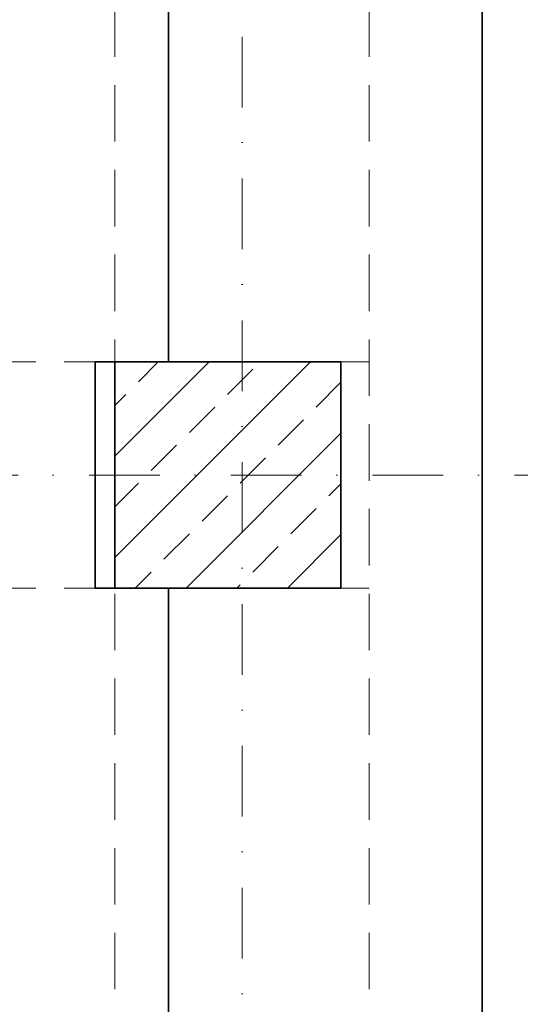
# Model space of a CAD drawing. Header units: millimetres. Extents: x -96593 to 66336, y -23969 to 7139.
# Tile 97 of 256: x -88655 to -88567, y -5547 to -5373. Entities that reach past the tile are written whole.
import ezdxf

# ---------------------------------------------------------------- set-up
doc = ezdxf.new("R2010")
doc.units = ezdxf.units.MM
doc.linetypes.add('DASHDOT', pattern=[1, 0.5, -0.25, 0, -0.25])
doc.linetypes.add('DASHED', pattern=[0.75, 0.5, -0.25])
for name, color, linetype, lineweight in [('mm_punktwstawienia', 1, 'Continuous', 50), ('PG_KONSTRUKCJA', 5, 'Continuous', 35), ('PG_OSIE', 1, 'DASHDOT', 18), ('PG_PODCIĄGI', 1, 'DASHED', 18), ('PG_SZRAF', 1, 'Continuous', 18), ('PG_ŚCIANY_SŁUPY', 4, 'Continuous', 35)]:
    doc.layers.add(name, color=color, linetype=linetype, lineweight=lineweight)

# ---------------------------------------------------------------- blocks, each defined once
blk = doc.blocks.new('A$C243F7E6F')
at = {"layer": 'PG_SZRAF'}
h = blk.add_hatch(dxfattribs=at)
h.set_pattern_fill('ANSI33', color=256, scale=2)
h.set_pattern_definition([(45, (-6891.598, -2675.306), (-8.980256, 8.980256), []), (45, (-6882.618, -2675.306), (-8.980256, 8.980256), [6.35, -3.175])])
h.paths.add_polyline_path([(0, 0), (40, 0), (40, -40), (0, -40)])
at = {"layer": 'PG_KONSTRUKCJA'}
blk.add_lwpolyline([(0, 0), (40, 0), (40, -40), (0, -40), (0, 0)], dxfattribs=at)
blk = doc.blocks.new('A$C2E197AD3')
at = {"layer": 'PG_OSIE', "color": 252, "ltscale": 25}
for points in [[(2756.34, 3165.56), (2756.34, 314.74)], [(696.17, 1707.5), (2976.42, 1707.5)]]:
    blk.add_lwpolyline(points, dxfattribs=at)
at = {"layer": 'PG_PODCIĄGI', "color": 252, "ltscale": 20}
for points in [[(2733.84, 2946.5), (2733.84, 472.5)], [(2778.84, 2946.5), (2778.84, 472.5)], [(924.84, 1727.5), (2778.84, 1727.5)], [(924.84, 1687.5), (2778.84, 1687.5)]]:
    blk.add_lwpolyline(points, dxfattribs=at)
at = {"layer": 'PG_ŚCIANY_SŁUPY', "color": 252}
blk.add_lwpolyline([(2798.84, 464.5), (2798.84, 2949.5), (2727.34, 2949.5), (2727.34, 2885.5), (2730.84, 2885.5), (2730.84, 2877.5), (2743.34, 2877.5), (2743.34, 2327.5), (2733.84, 2327.5), (2733.84, 2287.5), (2743.34, 2287.5), (2743.34, 1727.5), (2730.34, 1727.5), (2730.34, 1687.5), (2743.34, 1687.5), (2743.34, 1127.5)], dxfattribs=at)
at = {"layer": 'PG_KONSTRUKCJA', "color": 252}
blk.add_blockref('A$C243F7E6F', (2733.84, 1727.5), dxfattribs=at)

msp = doc.modelspace()

# ---------------------------------------------------------------- block references
at = {"layer": 'mm_punktwstawienia', "lineweight": 60}
msp.add_blockref('A$C2E197AD3', (-91372.4, -7160.74), dxfattribs=at)

doc.saveas('drawing.dxf')
